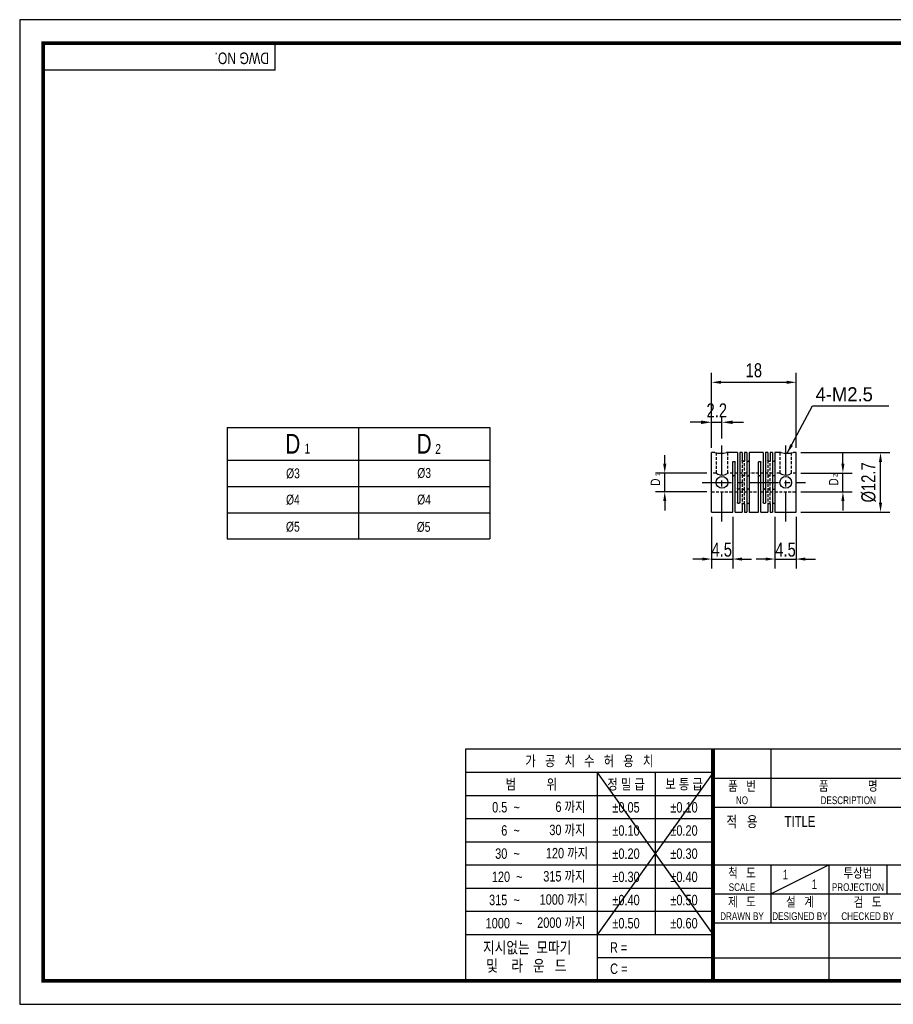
# Model space of a CAD drawing. Header units: millimetres. Extents: x 0 to 297, y 0 to 210.
# Tile 1 of 2: x 0 to 186, y 0 to 210. Entities that reach past the tile are written whole.
import ezdxf
from ezdxf.enums import TextEntityAlignment as Align

# ---------------------------------------------------------------- set-up
doc = ezdxf.new("R2010")
doc.units = ezdxf.units.MM
doc.header["$LTSCALE"] = 5
for name, pattern in [('CENTER', [2, 1.25, -0.25, 0.25, -0.25]), ('CENTER2', [1.125, 0.75, -0.125, 0.125, -0.125]), ('DASHED', [0.75, 0.5, -0.25]), ('HIDDEN', [0.375, 0.25, -0.125]), ('HIDDEN2', [0.1875, 0.125, -0.0625]), ('PHANTOM2', [1.25, 0.625, -0.125, 0.125, -0.125, 0.125, -0.125])]:
    doc.linetypes.add(name, pattern=pattern)
doc.layers.get('0').update_dxf_attribs({"linetype": 'CONTINUOUS'})
doc.layers.get('Defpoints').update_dxf_attribs({"linetype": 'CONTINUOUS'})
for name, color, linetype in [('BM', 2, 'CONTINUOUS'), ('C', 1, 'CENTER2'), ('CT', 1, 'CENTER'), ('D', 7, 'CONTINUOUS'), ('DIM', 7, 'CONTINUOUS'), ('H', 3, 'HIDDEN'), ('HD', 4, 'DASHED'), ('P', 4, 'PHANTOM2')]:
    doc.layers.add(name, color=color, linetype=linetype)
doc.styles.get("Standard").update_dxf_attribs({"font": 'Gulim.ttf', "width": 0.8, "height": 3})
doc.dimstyles.new('LIM', dxfattribs={"dimtxt": 2, "dimasz": 2, "dimexe": 2, "dimexo": 1, "dimgap": 1, "dimtad": 1, "dimdec": 3, "dimzin": 9, "dimdsep": 46, "dimtxsty": 'Standard', "dimcen": 3, "dimclrd": 1, "dimclre": 1, "dimadec": 0, "dimazin": 0, "dimtfac": 1, "dimtdec": 3, "dimtmove": 0, "dimatfit": 3, "dimfxl": 0, "dimtolj": 1, "dimtzin": 0, "dimarcsym": 0})
doc.dimstyles.get("Standard").update_dxf_attribs({"dimtxt": 0.18, "dimasz": 0.18, "dimexe": 0.18, "dimexo": 0.0625, "dimgap": 0.09, "dimtad": 0, "dimtih": 1, "dimtoh": 1, "dimdec": 4, "dimzin": 0, "dimdsep": 46, "dimtxsty": 'Standard', "dimcen": 0.09, "dimadec": 0, "dimazin": 0, "dimtfac": 1, "dimtdec": 4, "dimtofl": 0, "dimtmove": 0, "dimatfit": 3, "dimfxl": 0, "dimtolj": 1, "dimtzin": 0, "dimarcsym": 0})

# ---------------------------------------------------------------- blocks, each defined once
blk = doc.blocks.new('*D7')
at = {"layer": 'Defpoints', "color": 0}
for p in [(165.52, 132.66), (147.52, 117.66), (165.52, 117.66)]:
    blk.add_point(p, dxfattribs=at)
at = {"layer": 'DIM', "color": 1, "lineweight": -2}
for p, q in [((147.52, 118.66), (147.52, 134.66)), ((165.52, 118.66), (165.52, 134.66)), ((149.52, 132.66), (163.52, 132.66))]:
    blk.add_line(p, q, dxfattribs=at)
at = {"layer": 'DIM', "color": 1}
for points in [[(149.52, 133), (149.52, 132.33), (147.52, 132.66)], [(163.52, 133), (163.52, 132.33), (165.52, 132.66)]]:
    blk.add_solid(points, dxfattribs=at)
at = {"layer": 'DIM', "color": 0, "insert": (156.52, 135.21), "char_height": 3, "attachment_point": 5}
blk.add_mtext('\\A1;18', dxfattribs=at)
blk = doc.blocks.new('*D8')
at = {"layer": 'Defpoints', "color": 0}
for p in [(165.52, 117.66), (183.52, 117.66), (165.52, 104.96)]:
    blk.add_point(p, dxfattribs=at)
at = {"layer": 'DIM', "color": 1, "lineweight": -2}
for p, q in [((166.52, 117.66), (185.52, 117.66)), ((183.52, 106.96), (183.52, 115.66)), ((166.52, 104.96), (185.52, 104.96))]:
    blk.add_line(p, q, dxfattribs=at)
at = {"layer": 'DIM', "color": 1}
for points in [[(183.19, 115.66), (183.85, 115.66), (183.52, 117.66)], [(183.19, 106.96), (183.85, 106.96), (183.52, 104.96)]]:
    blk.add_solid(points, dxfattribs=at)
at = {"layer": 'DIM', "color": 0, "insert": (180.98, 111.31), "char_height": 3, "attachment_point": 5, "rotation": 90}
blk.add_mtext('\\A1;%%c12.7', dxfattribs=at)
blk = doc.blocks.new('*D10')
at = {"layer": 'D', "color": 1, "lineweight": -2}
for p, q in [((145.22, 124.14), (142.92, 124.14)), ((147.52, 118.66), (147.52, 125.14)), ((147.52, 124.14), (149.72, 124.14)), ((149.72, 120.66), (149.72, 125.14)), ((152.02, 124.14), (154.32, 124.14))]:
    blk.add_line(p, q, dxfattribs=at)
at = {"layer": 'D', "color": 1}
for points in [[(145.22, 124.52), (145.22, 123.75), (147.52, 124.14)], [(152.02, 124.52), (152.02, 123.75), (149.72, 124.14)]]:
    blk.add_solid(points, dxfattribs=at)
at = {"layer": 'Defpoints', "color": 0}
for p in [(149.72, 124.14), (147.52, 117.66), (149.72, 119.66)]:
    blk.add_point(p, dxfattribs=at)
at = {"layer": 'D', "insert": (148.62, 126.67), "char_height": 3, "attachment_point": 5}
blk.add_mtext('\\A1;2.2', dxfattribs=at)

msp = doc.modelspace()

# ---------------------------------------------------------------- linework, layer by layer
for p, q in [((54.43705, 199.23234), (54.43705, 205)), ((54.43705, 199.23234), (5, 199.23234)), ((44.22575, 123.04866), (100.22575, 123.04866)), ((44.22575, 123.04866), (44.22575, 99.24866)), ((100.22575, 123.04866), (100.22575, 99.24866)), ((44.22575, 99.24866), (100.22575, 99.24866)), ((95.07575, 54.43705), (95.07575, 5)), ((147.8086, 54.43705), (95.07575, 54.43705)), ((292, 54.43705), (147.8086, 54.43705)), ((147.8086, 54.43705), (147.8086, 5)), ((160.16787, 54.43705), (160.16787, 42.07779)), ((147.8086, 49.42948), (95.07575, 49.42948)), ((147.8086, 49.42948), (123.09008, 14.82355)), ((123.09008, 49.42948), (147.8086, 14.82355)), ((123.09008, 49.42948), (123.09008, 5)), ((135.44934, 49.42948), (135.44934, 14.82355)), ((147.8086, 48.25742), (292, 48.25742)), ((147.8086, 44.48577), (95.07575, 44.48577)), ((147.8086, 42.07779), (292, 42.07779)), ((147.8086, 39.54207), (95.07575, 39.54207)), ((147.8086, 34.59837), (95.07575, 34.59837)), ((147.8086, 29.65466), (95.07575, 29.65466)), ((147.8086, 29.71852), (292, 29.71852)), ((160.16787, 23.53889), (172.52713, 29.71852)), ((160.16787, 29.71852), (160.16787, 17.35926)), ((172.52713, 29.71852), (172.52713, 5)), ((184.88639, 29.71852), (184.88639, 23.53889)), ((147.8086, 24.71096), (95.07575, 24.71096)), ((147.8086, 23.53889), (221.96418, 23.53889)), ((147.8086, 19.76725), (95.07575, 19.76725)), ((147.8086, 17.35926), (292, 17.35926)), ((147.8086, 14.82355), (95.07575, 14.82355)), ((147.8086, 9.87984), (123.09008, 9.87984)), ((147.8086, 9.87984), (221.96418, 9.87984))]:
    msp.add_line(p, q)
at = {"color": 4}
for p, q in [((72.22575, 123.04866), (72.22575, 99.24866)), ((44.22575, 116.04866), (100.22575, 116.04866))]:
    msp.add_line(p, q, dxfattribs=at)
at = {"color": 1}
for p, q in [((44.22575, 110.44866), (100.22575, 110.44866)), ((44.22575, 104.84866), (100.22575, 104.84866))]:
    msp.add_line(p, q, dxfattribs=at)
msp.add_lwpolyline([(297, 210), (0, 210), (0, 0), (297, 0)], close=True)
msp.add_lwpolyline([(292, 205, 0.8, 0.8, 0), (5, 205, 0.8, 0.8, 0), (5, 5, 0.8, 0.8, 0), (292, 5, 0.8, 0.8, 0)], format="xyseb", close=True)
at = {"const_width": 0.82395}
msp.add_lwpolyline([(147.8086, 5), (147.8086, 54.43705)], dxfattribs=at)
at = {"layer": 'BM', "linetype": 'Continuous'}
for p, q in [((147.52133, 104.96389), (147.52133, 117.66389)), ((148.17476, 117.66389), (147.52133, 117.66389)), ((153.02133, 117.66389), (150.67133, 117.66389)), ((153.02133, 117.66389), (153.02133, 107.00401)), ((153.52133, 117.66389), (153.52133, 107.00401)), ((154.02133, 117.66389), (153.52133, 117.66389)), ((154.02133, 117.66389), (154.02133, 115.97731)), ((155.02133, 117.66389), (154.52133, 117.66389)), ((154.52133, 117.66389), (154.52133, 115.97731)), ((155.02133, 117.66389), (155.02133, 104.96389)), ((155.52133, 117.66389), (155.52133, 104.96389)), ((158.52133, 117.66389), (155.52133, 117.66389)), ((158.52133, 117.66389), (158.52133, 107.00401)), ((159.02133, 117.66389), (159.02133, 107.00401)), ((159.52133, 117.66389), (159.02133, 117.66389)), ((159.52133, 117.66389), (159.52133, 115.97731)), ((160.52133, 117.66389), (160.02133, 117.66389)), ((160.02133, 117.66389), (160.02133, 115.97731)), ((160.52133, 117.66389), (160.52133, 104.96389)), ((161.02133, 117.66389), (161.02133, 104.96389)), ((162.37476, 117.66389), (161.02133, 117.66389)), ((165.52133, 117.66389), (164.87133, 117.66389)), ((165.52133, 104.96389), (165.52133, 117.66389)), ((152.02133, 104.96389), (152.02133, 115.62376)), ((152.52133, 104.96389), (152.52133, 115.62376)), ((157.52133, 104.96389), (157.52133, 115.62376)), ((158.02133, 104.96389), (158.02133, 115.62376)), ((154.02133, 106.65046), (154.02133, 104.96389)), ((154.52133, 106.65046), (154.52133, 104.96389)), ((159.52133, 106.65046), (159.52133, 104.96389)), ((160.02133, 106.65046), (160.02133, 104.96389)), ((147.52133, 104.96389), (152.02133, 104.96389)), ((152.52133, 104.96389), (154.02133, 104.96389)), ((154.52133, 104.96389), (155.02133, 104.96389)), ((155.52133, 104.96389), (157.52133, 104.96389)), ((158.02133, 104.96389), (159.52133, 104.96389)), ((160.02133, 104.96389), (160.52133, 104.96389)), ((161.02133, 104.96389), (165.52133, 104.96389))]:
    msp.add_line(p, q, dxfattribs=at)
for centre in [(149.72133, 111.31389), (163.32133, 111.31389)]:
    msp.add_circle(centre, 1.25, dxfattribs=at)
for centre in [(149.42128, 123.89249), (163.62128, 123.89249)]:
    msp.add_arc(centre, 6.35281, 258.6537234, 281.3481956, dxfattribs=at)
for points, knots in [([(152.02133, 115.62376), (152.02133, 115.6443), (152.02615, 115.665), (152.0354, 115.68416), (152.04466, 115.70332), (152.0586, 115.72146), (152.07607, 115.73714), (152.09353, 115.75281), (152.11501, 115.76646), (152.13872, 115.77701), (152.16243, 115.78757), (152.18903, 115.79532), (152.21632, 115.79968), (152.23432, 115.80255), (152.25288, 115.80401), (152.27133, 115.80401), (152.29931, 115.80401), (152.32768, 115.8006), (152.35408, 115.79404), (152.38048, 115.78747), (152.40565, 115.77758), (152.4275, 115.76511), (152.44935, 115.75265), (152.46848, 115.73726), (152.48331, 115.72018), (152.49814, 115.7031), (152.50907, 115.68385), (152.51522, 115.66397), (152.51927, 115.65086), (152.52133, 115.6373), (152.52133, 115.62376)], [0, 0, 0, 0, 0.107446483, 0.107446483, 0.107446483, 0.214896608, 0.214896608, 0.214896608, 0.32230159, 0.32230159, 0.32230159, 0.429726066, 0.429726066, 0.429726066, 0.499999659, 0.499999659, 0.499999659, 0.607451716, 0.607451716, 0.607451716, 0.714904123, 0.714904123, 0.714904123, 0.822349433, 0.822349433, 0.822349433, 0.929764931, 0.929764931, 0.929764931, 1, 1, 1, 1]), ([(154.52133, 115.97731), (154.52133, 115.95832), (154.51651, 115.93892), (154.50725, 115.92075), (154.498, 115.90258), (154.48406, 115.88513), (154.46659, 115.86991), (154.44912, 115.85469), (154.42765, 115.84128), (154.40394, 115.83085), (154.38022, 115.82042), (154.35362, 115.81269), (154.32633, 115.80834), (154.30834, 115.80548), (154.28978, 115.80401), (154.27133, 115.80401), (154.24335, 115.80401), (154.21498, 115.80743), (154.18858, 115.81397), (154.16217, 115.8205), (154.13701, 115.83033), (154.11516, 115.84258), (154.09331, 115.85483), (154.07418, 115.86985), (154.05935, 115.88631), (154.04452, 115.90277), (154.03359, 115.92113), (154.02744, 115.93982), (154.02339, 115.95214), (154.02133, 115.96479), (154.02133, 115.97731)], [0, 0, 0, 0, 0.107446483, 0.107446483, 0.107446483, 0.214896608, 0.214896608, 0.214896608, 0.32230159, 0.32230159, 0.32230159, 0.429726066, 0.429726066, 0.429726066, 0.499999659, 0.499999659, 0.499999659, 0.607451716, 0.607451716, 0.607451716, 0.714904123, 0.714904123, 0.714904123, 0.822349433, 0.822349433, 0.822349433, 0.929764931, 0.929764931, 0.929764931, 1, 1, 1, 1]), ([(155.02133, 115.97731), (155.02133, 115.95832), (155.02615, 115.93892), (155.0354, 115.92075), (155.04466, 115.90258), (155.0586, 115.88513), (155.07607, 115.86991), (155.09353, 115.85469), (155.11501, 115.84128), (155.13872, 115.83085), (155.16243, 115.82042), (155.18903, 115.81269), (155.21632, 115.80834), (155.23432, 115.80548), (155.25288, 115.80401), (155.27133, 115.80401), (155.29931, 115.80401), (155.32768, 115.80743), (155.35408, 115.81397), (155.38048, 115.8205), (155.40565, 115.83033), (155.4275, 115.84258), (155.44935, 115.85483), (155.46848, 115.86985), (155.48331, 115.88631), (155.49814, 115.90277), (155.50907, 115.92113), (155.51522, 115.93982), (155.51927, 115.95214), (155.52133, 115.96479), (155.52133, 115.97731)], [0, 0, 0, 0, 0.107446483, 0.107446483, 0.107446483, 0.214896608, 0.214896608, 0.214896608, 0.32230159, 0.32230159, 0.32230159, 0.429726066, 0.429726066, 0.429726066, 0.499999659, 0.499999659, 0.499999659, 0.607451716, 0.607451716, 0.607451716, 0.714904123, 0.714904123, 0.714904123, 0.822349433, 0.822349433, 0.822349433, 0.929764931, 0.929764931, 0.929764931, 1, 1, 1, 1]), ([(157.52133, 115.62376), (157.52133, 115.6443), (157.52615, 115.665), (157.5354, 115.68416), (157.54466, 115.70332), (157.5586, 115.72146), (157.57607, 115.73714), (157.59353, 115.75281), (157.61501, 115.76646), (157.63872, 115.77701), (157.66243, 115.78757), (157.68903, 115.79532), (157.71632, 115.79968), (157.73432, 115.80255), (157.75288, 115.80401), (157.77133, 115.80401), (157.79931, 115.80401), (157.82768, 115.8006), (157.85408, 115.79404), (157.88048, 115.78747), (157.90565, 115.77758), (157.9275, 115.76511), (157.94935, 115.75265), (157.96848, 115.73726), (157.98331, 115.72018), (157.99814, 115.7031), (158.00907, 115.68385), (158.01522, 115.66397), (158.01927, 115.65086), (158.02133, 115.6373), (158.02133, 115.62376)], [0, 0, 0, 0, 0.107446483, 0.107446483, 0.107446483, 0.214896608, 0.214896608, 0.214896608, 0.32230159, 0.32230159, 0.32230159, 0.429726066, 0.429726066, 0.429726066, 0.499999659, 0.499999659, 0.499999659, 0.607451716, 0.607451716, 0.607451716, 0.714904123, 0.714904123, 0.714904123, 0.822349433, 0.822349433, 0.822349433, 0.929764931, 0.929764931, 0.929764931, 1, 1, 1, 1]), ([(160.02133, 115.97731), (160.02133, 115.95832), (160.01651, 115.93892), (160.00725, 115.92075), (159.998, 115.90258), (159.98406, 115.88513), (159.96659, 115.86991), (159.94912, 115.85469), (159.92765, 115.84128), (159.90394, 115.83085), (159.88022, 115.82042), (159.85362, 115.81269), (159.82633, 115.80834), (159.80834, 115.80548), (159.78978, 115.80401), (159.77133, 115.80401), (159.74335, 115.80401), (159.71498, 115.80743), (159.68858, 115.81397), (159.66217, 115.8205), (159.63701, 115.83033), (159.61516, 115.84258), (159.59331, 115.85483), (159.57418, 115.86985), (159.55935, 115.88631), (159.54452, 115.90277), (159.53359, 115.92113), (159.52744, 115.93982), (159.52339, 115.95214), (159.52133, 115.96479), (159.52133, 115.97731)], [0, 0, 0, 0, 0.107446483, 0.107446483, 0.107446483, 0.214896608, 0.214896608, 0.214896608, 0.32230159, 0.32230159, 0.32230159, 0.429726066, 0.429726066, 0.429726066, 0.499999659, 0.499999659, 0.499999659, 0.607451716, 0.607451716, 0.607451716, 0.714904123, 0.714904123, 0.714904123, 0.822349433, 0.822349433, 0.822349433, 0.929764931, 0.929764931, 0.929764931, 1, 1, 1, 1]), ([(160.52133, 115.97731), (160.52133, 115.95832), (160.52615, 115.93892), (160.5354, 115.92075), (160.54466, 115.90258), (160.5586, 115.88513), (160.57607, 115.86991), (160.59353, 115.85469), (160.61501, 115.84128), (160.63872, 115.83085), (160.66243, 115.82042), (160.68903, 115.81269), (160.71632, 115.80834), (160.73432, 115.80548), (160.75288, 115.80401), (160.77133, 115.80401), (160.79931, 115.80401), (160.82768, 115.80743), (160.85408, 115.81397), (160.88048, 115.8205), (160.90565, 115.83033), (160.9275, 115.84258), (160.94935, 115.85483), (160.96848, 115.86985), (160.98331, 115.88631), (160.99814, 115.90277), (161.00907, 115.92113), (161.01522, 115.93982), (161.01927, 115.95214), (161.02133, 115.96479), (161.02133, 115.97731)], [0, 0, 0, 0, 0.107446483, 0.107446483, 0.107446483, 0.214896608, 0.214896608, 0.214896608, 0.32230159, 0.32230159, 0.32230159, 0.429726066, 0.429726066, 0.429726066, 0.499999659, 0.499999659, 0.499999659, 0.607451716, 0.607451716, 0.607451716, 0.714904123, 0.714904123, 0.714904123, 0.822349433, 0.822349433, 0.822349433, 0.929764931, 0.929764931, 0.929764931, 1, 1, 1, 1]), ([(152.52133, 112.54023), (152.52133, 112.55532), (152.51914, 112.57033), (152.51484, 112.5847), (152.5085, 112.60588), (152.49733, 112.62613), (152.48223, 112.64387), (152.46728, 112.66144), (152.44808, 112.67705), (152.42619, 112.68959), (152.40431, 112.70212), (152.37915, 112.71195), (152.3528, 112.71842), (152.32676, 112.7248), (152.29886, 112.7281), (152.27133, 112.7281), (152.24335, 112.7281), (152.21499, 112.72469), (152.18859, 112.7181), (152.16219, 112.71151), (152.13702, 112.70154), (152.11518, 112.68884), (152.09334, 112.67616), (152.07423, 112.66039), (152.05941, 112.64267), (152.04464, 112.625), (152.03374, 112.60489), (152.02757, 112.58388), (152.02343, 112.56976), (152.02133, 112.55503), (152.02133, 112.54023)], [0, 0, 0, 0, 0.073127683, 0.073127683, 0.073127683, 0.181027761, 0.181027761, 0.181027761, 0.287872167, 0.287872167, 0.287872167, 0.394722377, 0.394722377, 0.394722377, 0.500205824, 0.500205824, 0.500205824, 0.607446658, 0.607446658, 0.607446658, 0.714691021, 0.714691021, 0.714691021, 0.821864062, 0.821864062, 0.821864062, 0.928738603, 0.928738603, 0.928738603, 1, 1, 1, 1]), ([(155.02133, 112.89378), (155.02133, 112.87677), (155.02601, 112.85904), (155.03504, 112.84211), (155.04417, 112.82502), (155.058, 112.80828), (155.0754, 112.79349), (155.09269, 112.7788), (155.11397, 112.76563), (155.1375, 112.75529), (155.16107, 112.74494), (155.18754, 112.73714), (155.21472, 112.73268), (155.23322, 112.72965), (155.25233, 112.7281), (155.27133, 112.7281), (155.29931, 112.7281), (155.32767, 112.73152), (155.35407, 112.73803), (155.38047, 112.74453), (155.40564, 112.75428), (155.42748, 112.76629), (155.44931, 112.7783), (155.46843, 112.7929), (155.48324, 112.80865), (155.49802, 112.82436), (155.50892, 112.84165), (155.51508, 112.85891), (155.51923, 112.87052), (155.52133, 112.88229), (155.52133, 112.89378)], [0, 0, 0, 0, 0.106406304, 0.106406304, 0.106406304, 0.213852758, 0.213852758, 0.213852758, 0.320610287, 0.320610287, 0.320610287, 0.427555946, 0.427555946, 0.427555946, 0.499793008, 0.499793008, 0.499793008, 0.607026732, 0.607026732, 0.607026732, 0.714263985, 0.714263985, 0.714263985, 0.821429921, 0.821429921, 0.821429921, 0.928297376, 0.928297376, 0.928297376, 1, 1, 1, 1]), ([(158.02133, 112.54023), (158.02133, 112.56215), (158.01665, 112.584), (158.00762, 112.60405), (157.99849, 112.6243), (157.98466, 112.64327), (157.96726, 112.65953), (157.94997, 112.67569), (157.92868, 112.68962), (157.90516, 112.70037), (157.88159, 112.71114), (157.85512, 112.71902), (157.82794, 112.7235), (157.80944, 112.72655), (157.79032, 112.7281), (157.77133, 112.7281), (157.74335, 112.7281), (157.71499, 112.72469), (157.68859, 112.7181), (157.66219, 112.71151), (157.63702, 112.70154), (157.61518, 112.68884), (157.59334, 112.67616), (157.57423, 112.66039), (157.55941, 112.64267), (157.54464, 112.625), (157.53374, 112.60489), (157.52757, 112.58388), (157.52343, 112.56976), (157.52133, 112.55503), (157.52133, 112.54023)], [0, 0, 0, 0, 0.106406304, 0.106406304, 0.106406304, 0.213852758, 0.213852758, 0.213852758, 0.320610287, 0.320610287, 0.320610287, 0.427555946, 0.427555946, 0.427555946, 0.499793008, 0.499793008, 0.499793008, 0.607026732, 0.607026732, 0.607026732, 0.714263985, 0.714263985, 0.714263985, 0.821429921, 0.821429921, 0.821429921, 0.928297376, 0.928297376, 0.928297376, 1, 1, 1, 1]), ([(161.02133, 112.89378), (161.02133, 112.87664), (161.01658, 112.85876), (161.0074, 112.84172), (160.99823, 112.82467), (160.98437, 112.80798), (160.96697, 112.79325), (160.94964, 112.77857), (160.92832, 112.76543), (160.90476, 112.75512), (160.88117, 112.74479), (160.85468, 112.73703), (160.82749, 112.73261), (160.80913, 112.72963), (160.79017, 112.7281), (160.77133, 112.7281), (160.74335, 112.7281), (160.71499, 112.73152), (160.68859, 112.73803), (160.66219, 112.74453), (160.63702, 112.75428), (160.61518, 112.76629), (160.59334, 112.7783), (160.57423, 112.7929), (160.55941, 112.80865), (160.54464, 112.82436), (160.53374, 112.84165), (160.52757, 112.85891), (160.52343, 112.87052), (160.52133, 112.88229), (160.52133, 112.89378)], [0, 0, 0, 0, 0.107182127, 0.107182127, 0.107182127, 0.21440077, 0.21440077, 0.21440077, 0.321167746, 0.321167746, 0.321167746, 0.42812564, 0.42812564, 0.42812564, 0.499773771, 0.499773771, 0.499773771, 0.607011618, 0.607011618, 0.607011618, 0.714252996, 0.714252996, 0.714252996, 0.821423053, 0.821423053, 0.821423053, 0.928294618, 0.928294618, 0.928294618, 1, 1, 1, 1]), ([(153.52133, 110.08754), (153.52133, 110.06562), (153.51665, 110.04377), (153.50762, 110.02372), (153.49849, 110.00347), (153.48466, 109.9845), (153.46726, 109.96824), (153.44997, 109.95208), (153.42868, 109.93815), (153.40516, 109.9274), (153.38159, 109.91663), (153.35512, 109.90875), (153.32794, 109.90427), (153.30944, 109.90122), (153.29032, 109.89967), (153.27133, 109.89967), (153.24335, 109.89967), (153.21499, 109.90308), (153.18859, 109.90967), (153.16219, 109.91626), (153.13702, 109.92623), (153.11518, 109.93893), (153.09334, 109.95161), (153.07423, 109.96738), (153.05941, 109.9851), (153.04464, 110.00277), (153.03374, 110.02288), (153.02757, 110.04389), (153.02343, 110.05801), (153.02133, 110.07274), (153.02133, 110.08754)], [0, 0, 0, 0, 0.106406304, 0.106406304, 0.106406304, 0.213852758, 0.213852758, 0.213852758, 0.320610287, 0.320610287, 0.320610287, 0.427555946, 0.427555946, 0.427555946, 0.499793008, 0.499793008, 0.499793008, 0.607026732, 0.607026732, 0.607026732, 0.714263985, 0.714263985, 0.714263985, 0.821429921, 0.821429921, 0.821429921, 0.928297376, 0.928297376, 0.928297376, 1, 1, 1, 1]), ([(155.52133, 109.73399), (155.52133, 109.751), (155.51665, 109.76873), (155.50762, 109.78566), (155.49849, 109.80275), (155.48466, 109.81949), (155.46726, 109.83428), (155.44997, 109.84897), (155.42868, 109.86214), (155.40516, 109.87248), (155.38159, 109.88283), (155.35512, 109.89063), (155.32794, 109.89509), (155.30944, 109.89812), (155.29032, 109.89967), (155.27133, 109.89967), (155.24335, 109.89967), (155.21499, 109.89625), (155.18859, 109.88974), (155.16219, 109.88324), (155.13702, 109.87349), (155.11518, 109.86148), (155.09334, 109.84947), (155.07423, 109.83487), (155.05941, 109.81912), (155.04464, 109.80341), (155.03374, 109.78612), (155.02757, 109.76886), (155.02343, 109.75725), (155.02133, 109.74548), (155.02133, 109.73399)], [0, 0, 0, 0, 0.106406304, 0.106406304, 0.106406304, 0.213852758, 0.213852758, 0.213852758, 0.320610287, 0.320610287, 0.320610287, 0.427555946, 0.427555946, 0.427555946, 0.499793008, 0.499793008, 0.499793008, 0.607026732, 0.607026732, 0.607026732, 0.714263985, 0.714263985, 0.714263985, 0.821429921, 0.821429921, 0.821429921, 0.928297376, 0.928297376, 0.928297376, 1, 1, 1, 1]), ([(158.52133, 110.08754), (158.52133, 110.06562), (158.52601, 110.04377), (158.53504, 110.02372), (158.54417, 110.00347), (158.558, 109.9845), (158.5754, 109.96824), (158.59269, 109.95208), (158.61397, 109.93815), (158.6375, 109.9274), (158.66107, 109.91663), (158.68754, 109.90875), (158.71472, 109.90427), (158.73322, 109.90122), (158.75233, 109.89967), (158.77133, 109.89967), (158.79931, 109.89967), (158.82767, 109.90308), (158.85407, 109.90967), (158.88047, 109.91626), (158.90564, 109.92623), (158.92748, 109.93893), (158.94931, 109.95161), (158.96843, 109.96738), (158.98324, 109.9851), (158.99802, 110.00277), (159.00892, 110.02288), (159.01508, 110.04389), (159.01923, 110.05801), (159.02133, 110.07274), (159.02133, 110.08754)], [0, 0, 0, 0, 0.106406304, 0.106406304, 0.106406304, 0.213852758, 0.213852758, 0.213852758, 0.320610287, 0.320610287, 0.320610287, 0.427555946, 0.427555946, 0.427555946, 0.499793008, 0.499793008, 0.499793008, 0.607026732, 0.607026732, 0.607026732, 0.714263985, 0.714263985, 0.714263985, 0.821429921, 0.821429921, 0.821429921, 0.928297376, 0.928297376, 0.928297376, 1, 1, 1, 1]), ([(160.52133, 109.73399), (160.52133, 109.751), (160.52601, 109.76873), (160.53504, 109.78566), (160.54417, 109.80275), (160.558, 109.81949), (160.5754, 109.83428), (160.59269, 109.84897), (160.61397, 109.86214), (160.6375, 109.87248), (160.66107, 109.88283), (160.68754, 109.89063), (160.71472, 109.89509), (160.73322, 109.89812), (160.75233, 109.89967), (160.77133, 109.89967), (160.79931, 109.89967), (160.82767, 109.89625), (160.85407, 109.88974), (160.88047, 109.88324), (160.90564, 109.87349), (160.92748, 109.86148), (160.94931, 109.84947), (160.96843, 109.83487), (160.98324, 109.81912), (160.99802, 109.80341), (161.00892, 109.78612), (161.01508, 109.76886), (161.01923, 109.75725), (161.02133, 109.74548), (161.02133, 109.73399)], [0, 0, 0, 0, 0.106448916, 0.106448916, 0.106448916, 0.213938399, 0.213938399, 0.213938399, 0.32073868, 0.32073868, 0.32073868, 0.427727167, 0.427727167, 0.427727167, 0.499993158, 0.499993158, 0.499993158, 0.607279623, 0.607279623, 0.607279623, 0.714569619, 0.714569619, 0.714569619, 0.821788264, 0.821788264, 0.821788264, 0.928708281, 0.928708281, 0.928708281, 1, 1, 1, 1]), ([(153.52133, 107.00401), (153.52133, 106.98347), (153.51651, 106.96277), (153.50725, 106.94361), (153.498, 106.92445), (153.48406, 106.90631), (153.46659, 106.89063), (153.44912, 106.87496), (153.42765, 106.86131), (153.40394, 106.85076), (153.38022, 106.8402), (153.35362, 106.83245), (153.32633, 106.82809), (153.30834, 106.82522), (153.28978, 106.82376), (153.27133, 106.82376), (153.24335, 106.82376), (153.21498, 106.82717), (153.18858, 106.83373), (153.16217, 106.8403), (153.13701, 106.85019), (153.11516, 106.86266), (153.09331, 106.87513), (153.07418, 106.89051), (153.05935, 106.90759), (153.04452, 106.92467), (153.03359, 106.94392), (153.02744, 106.9638), (153.02339, 106.97691), (153.02133, 106.99047), (153.02133, 107.00401)], [0, 0, 0, 0, 0.107446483, 0.107446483, 0.107446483, 0.214896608, 0.214896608, 0.214896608, 0.32230159, 0.32230159, 0.32230159, 0.429726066, 0.429726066, 0.429726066, 0.499999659, 0.499999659, 0.499999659, 0.607451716, 0.607451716, 0.607451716, 0.714904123, 0.714904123, 0.714904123, 0.822349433, 0.822349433, 0.822349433, 0.929764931, 0.929764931, 0.929764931, 1, 1, 1, 1]), ([(154.02133, 106.65046), (154.02133, 106.66945), (154.02615, 106.68885), (154.0354, 106.70702), (154.04466, 106.72519), (154.0586, 106.74264), (154.07607, 106.75787), (154.09353, 106.77308), (154.11501, 106.78649), (154.13872, 106.79692), (154.16243, 106.80735), (154.18903, 106.81508), (154.21632, 106.81943), (154.23432, 106.82229), (154.25288, 106.82376), (154.27133, 106.82376), (154.29931, 106.82376), (154.32768, 106.82034), (154.35408, 106.8138), (154.38048, 106.80727), (154.40565, 106.79744), (154.4275, 106.78519), (154.44935, 106.77294), (154.46848, 106.75792), (154.48331, 106.74146), (154.49814, 106.725), (154.50907, 106.70664), (154.51522, 106.68795), (154.51927, 106.67563), (154.52133, 106.66298), (154.52133, 106.65046)], [0, 0, 0, 0, 0.107446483, 0.107446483, 0.107446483, 0.214896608, 0.214896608, 0.214896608, 0.32230159, 0.32230159, 0.32230159, 0.429726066, 0.429726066, 0.429726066, 0.499999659, 0.499999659, 0.499999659, 0.607451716, 0.607451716, 0.607451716, 0.714904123, 0.714904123, 0.714904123, 0.822349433, 0.822349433, 0.822349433, 0.929764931, 0.929764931, 0.929764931, 1, 1, 1, 1]), ([(155.52133, 106.65046), (155.52133, 106.66945), (155.51651, 106.68885), (155.50725, 106.70702), (155.498, 106.72519), (155.48406, 106.74264), (155.46659, 106.75787), (155.44912, 106.77308), (155.42765, 106.78649), (155.40394, 106.79692), (155.38022, 106.80735), (155.35362, 106.81508), (155.32633, 106.81943), (155.30834, 106.82229), (155.28978, 106.82376), (155.27133, 106.82376), (155.24335, 106.82376), (155.21498, 106.82034), (155.18858, 106.8138), (155.16217, 106.80727), (155.13701, 106.79744), (155.11516, 106.78519), (155.09331, 106.77294), (155.07418, 106.75792), (155.05935, 106.74146), (155.04452, 106.725), (155.03359, 106.70664), (155.02744, 106.68795), (155.02339, 106.67563), (155.02133, 106.66298), (155.02133, 106.65046)], [0, 0, 0, 0, 0.107446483, 0.107446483, 0.107446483, 0.214896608, 0.214896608, 0.214896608, 0.32230159, 0.32230159, 0.32230159, 0.429726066, 0.429726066, 0.429726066, 0.499999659, 0.499999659, 0.499999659, 0.607451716, 0.607451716, 0.607451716, 0.714904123, 0.714904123, 0.714904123, 0.822349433, 0.822349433, 0.822349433, 0.929764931, 0.929764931, 0.929764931, 1, 1, 1, 1]), ([(159.02133, 107.00401), (159.02133, 106.98347), (159.01651, 106.96277), (159.00725, 106.94361), (158.998, 106.92445), (158.98406, 106.90631), (158.96659, 106.89063), (158.94912, 106.87496), (158.92765, 106.86131), (158.90394, 106.85076), (158.88022, 106.8402), (158.85362, 106.83245), (158.82633, 106.82809), (158.80834, 106.82522), (158.78978, 106.82376), (158.77133, 106.82376), (158.74335, 106.82376), (158.71498, 106.82717), (158.68858, 106.83373), (158.66217, 106.8403), (158.63701, 106.85019), (158.61516, 106.86266), (158.59331, 106.87513), (158.57418, 106.89051), (158.55935, 106.90759), (158.54452, 106.92467), (158.53359, 106.94392), (158.52744, 106.9638), (158.52339, 106.97691), (158.52133, 106.99047), (158.52133, 107.00401)], [0, 0, 0, 0, 0.107446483, 0.107446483, 0.107446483, 0.214896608, 0.214896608, 0.214896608, 0.32230159, 0.32230159, 0.32230159, 0.429726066, 0.429726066, 0.429726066, 0.499999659, 0.499999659, 0.499999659, 0.607451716, 0.607451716, 0.607451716, 0.714904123, 0.714904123, 0.714904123, 0.822349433, 0.822349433, 0.822349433, 0.929764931, 0.929764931, 0.929764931, 1, 1, 1, 1]), ([(159.52133, 106.65046), (159.52133, 106.66945), (159.52615, 106.68885), (159.5354, 106.70702), (159.54466, 106.72519), (159.5586, 106.74264), (159.57607, 106.75787), (159.59353, 106.77308), (159.61501, 106.78649), (159.63872, 106.79692), (159.66243, 106.80735), (159.68903, 106.81508), (159.71632, 106.81943), (159.73432, 106.82229), (159.75288, 106.82376), (159.77133, 106.82376), (159.79931, 106.82376), (159.82768, 106.82034), (159.85408, 106.8138), (159.88048, 106.80727), (159.90565, 106.79744), (159.9275, 106.78519), (159.94935, 106.77294), (159.96848, 106.75792), (159.98331, 106.74146), (159.99814, 106.725), (160.00907, 106.70664), (160.01522, 106.68795), (160.01927, 106.67563), (160.02133, 106.66298), (160.02133, 106.65046)], [0, 0, 0, 0, 0.107446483, 0.107446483, 0.107446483, 0.214896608, 0.214896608, 0.214896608, 0.32230159, 0.32230159, 0.32230159, 0.429726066, 0.429726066, 0.429726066, 0.499999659, 0.499999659, 0.499999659, 0.607451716, 0.607451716, 0.607451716, 0.714904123, 0.714904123, 0.714904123, 0.822349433, 0.822349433, 0.822349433, 0.929764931, 0.929764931, 0.929764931, 1, 1, 1, 1]), ([(161.02133, 106.65046), (161.02133, 106.66945), (161.01651, 106.68885), (161.00725, 106.70702), (160.998, 106.72519), (160.98406, 106.74264), (160.96659, 106.75787), (160.94912, 106.77308), (160.92765, 106.78649), (160.90394, 106.79692), (160.88022, 106.80735), (160.85362, 106.81508), (160.82633, 106.81943), (160.80834, 106.82229), (160.78978, 106.82376), (160.77133, 106.82376), (160.74335, 106.82376), (160.71498, 106.82034), (160.68858, 106.8138), (160.66217, 106.80727), (160.63701, 106.79744), (160.61516, 106.78519), (160.59331, 106.77294), (160.57418, 106.75792), (160.55935, 106.74146), (160.54452, 106.725), (160.53359, 106.70664), (160.52744, 106.68795), (160.52339, 106.67563), (160.52133, 106.66298), (160.52133, 106.65046)], [0, 0, 0, 0, 0.107446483, 0.107446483, 0.107446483, 0.214896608, 0.214896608, 0.214896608, 0.32230159, 0.32230159, 0.32230159, 0.429726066, 0.429726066, 0.429726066, 0.499999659, 0.499999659, 0.499999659, 0.607451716, 0.607451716, 0.607451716, 0.714904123, 0.714904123, 0.714904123, 0.822349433, 0.822349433, 0.822349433, 0.929764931, 0.929764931, 0.929764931, 1, 1, 1, 1])]:
    msp.add_open_spline(points, degree=3, knots=knots, dxfattribs=at)
at = {"layer": 'C'}
msp.add_line((147.8086, 49.42948), (147.8086, 49.39613), dxfattribs=at)
at = {"layer": 'CT'}
for p, q in [((149.72133, 102.96389), (149.72133, 119.66389)), ((163.32133, 102.96389), (163.32133, 119.66389)), ((145.52133, 111.31389), (167.52133, 111.31389))]:
    msp.add_line(p, q, dxfattribs=at)
at = {"layer": 'DIM', "color": 1}
for p, q in [((147.52133, 118.66389), (147.52133, 129.65923)), ((137.52133, 115.31389), (137.52133, 117.13732)), ((175.50306, 115.31389), (175.50306, 117.44697)), ((146.52133, 113.31389), (135.52133, 113.31389)), ((137.52133, 109.31389), (137.52133, 113.31389)), ((166.52133, 113.31389), (177.50306, 113.31389)), ((175.50306, 109.31389), (175.50306, 113.31389)), ((146.52133, 109.31389), (135.52133, 109.31389)), ((166.52133, 109.31389), (177.50306, 109.31389)), ((137.52133, 107.31389), (137.52133, 105.31389)), ((175.50306, 107.31389), (175.50306, 105.31389)), ((147.52133, 103.96389), (147.52133, 92.96389)), ((152.02133, 103.96389), (152.02133, 92.96389)), ((161.02133, 103.96389), (161.02133, 92.96389)), ((165.52133, 103.96389), (165.52133, 92.96389)), ((145.52133, 94.96389), (143.52133, 94.96389)), ((147.52133, 94.96389), (152.02133, 94.96389)), ((154.02133, 94.96389), (155.99541, 94.96389)), ((159.02133, 94.96389), (157.02133, 94.96389)), ((161.02133, 94.96389), (165.52133, 94.96389)), ((167.52133, 94.96389), (169.67832, 94.96389))]:
    msp.add_line(p, q, dxfattribs=at)
for points in [[(137.188, 115.31389), (137.85466, 115.31389), (137.52133, 113.31389)], [(175.16973, 115.31389), (175.8364, 115.31389), (175.50306, 113.31389)], [(137.188, 107.31389), (137.85466, 107.31389), (137.52133, 109.31389)], [(175.16973, 107.31389), (175.8364, 107.31389), (175.50306, 109.31389)], [(145.52133, 95.29722), (145.52133, 94.63055), (147.52133, 94.96389)], [(154.02133, 95.29722), (154.02133, 94.63055), (152.02133, 94.96389)], [(159.02133, 95.29722), (159.02133, 94.63055), (161.02133, 94.96389)], [(167.52133, 95.29722), (167.52133, 94.63055), (165.52133, 94.96389)]]:
    msp.add_solid(points, dxfattribs=at)
at = {"layer": 'H'}
msp.add_line((147.8086, 49.31275), (147.8086, 49.27106), dxfattribs=at)
at = {"layer": 'HD', "linetype": 'HIDDEN2'}
for p, q in [((148.47133, 117.66389), (148.47133, 113.31389)), ((150.97133, 113.31182), (150.97133, 117.66389)), ((162.07133, 117.66389), (162.07133, 113.31389)), ((164.57133, 113.31182), (164.57133, 117.66389)), ((154.02133, 115.97731), (154.02133, 112.89378)), ((154.52133, 112.89378), (154.52133, 115.97731)), ((159.52133, 115.97731), (159.52133, 112.89378)), ((160.02133, 112.89378), (160.02133, 115.97731)), ((148.47133, 113.31389), (147.52133, 113.31389)), ((153.02133, 113.31389), (150.97133, 113.31389)), ((154.02133, 113.31389), (153.52133, 113.31389)), ((154.02133, 112.89378), (154.02133, 109.73399)), ((155.02133, 113.31389), (154.52133, 113.31389)), ((154.52133, 109.73399), (154.52133, 112.89378)), ((158.52133, 113.31389), (155.52133, 113.31389)), ((159.52133, 113.31389), (159.02133, 113.31389)), ((159.52133, 112.89378), (159.52133, 109.73399)), ((160.52133, 113.31389), (160.02133, 113.31389)), ((160.02133, 109.73399), (160.02133, 112.89378)), ((162.07133, 113.31389), (161.02133, 113.31389)), ((165.52133, 113.31389), (164.57133, 113.31389)), ((147.52133, 109.31389), (152.02133, 109.31389)), ((152.52133, 109.31389), (154.02133, 109.31389)), ((154.02133, 109.73399), (154.02133, 106.65046)), ((154.52133, 106.65046), (154.52133, 109.73399)), ((154.52133, 109.31389), (155.02133, 109.31389)), ((155.52133, 109.31389), (157.52133, 109.31389)), ((158.02133, 109.31389), (159.52133, 109.31389)), ((159.52133, 109.73399), (159.52133, 106.65046)), ((160.02133, 106.65046), (160.02133, 109.73399)), ((160.02133, 109.31389), (160.52133, 109.31389)), ((161.02133, 109.31389), (165.52133, 109.31389))]:
    msp.add_line(p, q, dxfattribs=at)
for centre in [(149.72133, 114.87347), (163.32133, 114.87347)]:
    msp.add_arc(centre, 1.9987, 231.2880016, 242.9935117, dxfattribs=at)
at = {"layer": 'HD', "linetype": 'Continuous'}
for centre in [(149.72133, 114.87347), (163.32133, 114.87347)]:
    msp.add_arc(centre, 1.9987, 242.9933749, 308.7102437, dxfattribs=at)
at = {"layer": 'HD', "linetype": 'HIDDEN2'}
for points, knots in [([(154.52133, 112.89378), (154.52133, 112.87677), (154.51665, 112.85904), (154.50762, 112.84211), (154.49849, 112.82502), (154.48466, 112.80828), (154.46726, 112.79349), (154.44997, 112.7788), (154.42868, 112.76563), (154.40516, 112.75529), (154.38159, 112.74494), (154.35512, 112.73714), (154.32794, 112.73268), (154.30944, 112.72965), (154.29032, 112.7281), (154.27133, 112.7281), (154.24335, 112.7281), (154.21499, 112.73152), (154.18859, 112.73803), (154.16219, 112.74453), (154.13702, 112.75428), (154.11518, 112.76629), (154.09334, 112.7783), (154.07423, 112.7929), (154.05941, 112.80865), (154.04464, 112.82436), (154.03374, 112.84165), (154.02757, 112.85891), (154.02343, 112.87052), (154.02133, 112.88229), (154.02133, 112.89378)], [0, 0, 0, 0, 0.106406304, 0.106406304, 0.106406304, 0.213852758, 0.213852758, 0.213852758, 0.320610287, 0.320610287, 0.320610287, 0.427555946, 0.427555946, 0.427555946, 0.499793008, 0.499793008, 0.499793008, 0.607026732, 0.607026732, 0.607026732, 0.714263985, 0.714263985, 0.714263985, 0.821429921, 0.821429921, 0.821429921, 0.928297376, 0.928297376, 0.928297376, 1, 1, 1, 1]), ([(159.52133, 112.89378), (159.52133, 112.88852), (159.52176, 112.88321), (159.52264, 112.87788), (159.52551, 112.86033), (159.5333, 112.84235), (159.54539, 112.82559), (159.55732, 112.80905), (159.57378, 112.79325), (159.5934, 112.77972), (159.61296, 112.76622), (159.6362, 112.75462), (159.66121, 112.74605), (159.68629, 112.73747), (159.71383, 112.7317), (159.74157, 112.72936), (159.76934, 112.727), (159.79808, 112.72801), (159.82539, 112.73228), (159.85271, 112.73654), (159.87936, 112.74418), (159.90314, 112.75442), (159.92691, 112.76465), (159.94845, 112.77775), (159.96599, 112.79242), (159.9835, 112.80707), (159.99749, 112.82367), (160.00683, 112.84066), (160.01615, 112.85761), (160.02109, 112.87541), (160.02132, 112.89251), (160.02133, 112.89294), (160.02133, 112.89336), (160.02133, 112.89378)], [0, 0, 0, 0, 0.032676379, 0.032676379, 0.032676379, 0.141197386, 0.141197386, 0.141197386, 0.248271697, 0.248271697, 0.248271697, 0.355021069, 0.355021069, 0.355021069, 0.46205587, 0.46205587, 0.46205587, 0.569267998, 0.569267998, 0.569267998, 0.676497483, 0.676497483, 0.676497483, 0.783696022, 0.783696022, 0.783696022, 0.890661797, 0.890661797, 0.890661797, 0.99738729, 0.99738729, 0.99738729, 1, 1, 1, 1]), ([(154.02133, 109.73399), (154.02133, 109.751), (154.02601, 109.76873), (154.03504, 109.78566), (154.04417, 109.80275), (154.058, 109.81949), (154.0754, 109.83428), (154.09269, 109.84897), (154.11397, 109.86214), (154.1375, 109.87248), (154.16107, 109.88283), (154.18754, 109.89063), (154.21472, 109.89509), (154.23322, 109.89812), (154.25233, 109.89967), (154.27133, 109.89967), (154.29931, 109.89967), (154.32767, 109.89625), (154.35407, 109.88974), (154.38047, 109.88324), (154.40564, 109.87349), (154.42748, 109.86148), (154.44931, 109.84947), (154.46843, 109.83487), (154.48324, 109.81912), (154.49802, 109.80341), (154.50892, 109.78612), (154.51508, 109.76886), (154.51923, 109.75725), (154.52133, 109.74548), (154.52133, 109.73399)], [0, 0, 0, 0, 0.106406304, 0.106406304, 0.106406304, 0.213852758, 0.213852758, 0.213852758, 0.320610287, 0.320610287, 0.320610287, 0.427555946, 0.427555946, 0.427555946, 0.499793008, 0.499793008, 0.499793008, 0.607026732, 0.607026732, 0.607026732, 0.714263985, 0.714263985, 0.714263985, 0.821429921, 0.821429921, 0.821429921, 0.928297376, 0.928297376, 0.928297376, 1, 1, 1, 1]), ([(160.02133, 109.73399), (160.02133, 109.73925), (160.02089, 109.74457), (160.02002, 109.74989), (160.01715, 109.76744), (160.00936, 109.78542), (159.99727, 109.80218), (159.98533, 109.81872), (159.96888, 109.83452), (159.94926, 109.84805), (159.9297, 109.86155), (159.90645, 109.87315), (159.88144, 109.88172), (159.85637, 109.8903), (159.82882, 109.89607), (159.80109, 109.89841), (159.77331, 109.90077), (159.74458, 109.89976), (159.71726, 109.89549), (159.68994, 109.89123), (159.66329, 109.88359), (159.63952, 109.87335), (159.61575, 109.86312), (159.5942, 109.85002), (159.57666, 109.83535), (159.55916, 109.8207), (159.54517, 109.8041), (159.53583, 109.78711), (159.52651, 109.77016), (159.52156, 109.75236), (159.52134, 109.73526), (159.52133, 109.73483), (159.52133, 109.73441), (159.52133, 109.73399)], [0, 0, 0, 0, 0.032676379, 0.032676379, 0.032676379, 0.141197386, 0.141197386, 0.141197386, 0.248271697, 0.248271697, 0.248271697, 0.355021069, 0.355021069, 0.355021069, 0.46205587, 0.46205587, 0.46205587, 0.569267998, 0.569267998, 0.569267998, 0.676497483, 0.676497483, 0.676497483, 0.783696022, 0.783696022, 0.783696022, 0.890661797, 0.890661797, 0.890661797, 0.99738729, 0.99738729, 0.99738729, 1, 1, 1, 1])]:
    msp.add_open_spline(points, degree=3, knots=knots, dxfattribs=at)
at = {"layer": 'P'}
msp.add_line((147.8086, 49.22104), (147.8086, 49.16267), dxfattribs=at)

# ---------------------------------------------------------------- texts
at = {"color": 0}
for s, insert, char_height, width, attachment_point in [('D', (58.22575, 119.54866), 4.2, 28, 5), ('D', (86.22575, 119.54866), 4.2, 28, 5), ('1', (60.72157, 119.57355), 2.1, 6.3, 1), ('2', (88.59195, 119.49309), 2.1, 3.36, 1), ('%%c3', (58.26082, 113.20174), 2.1, 28, 5), ('%%c3', (86.22237, 113.2825), 2.1, 28, 5), ('%%c4', (58.24383, 107.60672), 2.1, 28, 5), ('%%c4', (86.19672, 107.62035), 2.1, 28, 5), ('%%c5', (58.23479, 101.82331), 2.1, 28, 5), ('%%c5', (86.0999, 101.78836), 2.1, 28, 5)]:
    msp.add_mtext(s, dxfattribs=dict(at, insert=insert, char_height=char_height, width=width, attachment_point=attachment_point))
at = {"layer": 'D', "width": 0.8}
msp.add_text('DWG NO.', height=2.471852, rotation=180, dxfattribs=at).set_placement((53.16809, 203.00065))
for s, height, p in [('가   공   치   수   허   용   치', 2.2246672, (121.44218, 51.93326)), ('범          위', 2.2246672, (109.08292, 46.95763)), ('정 밀 급', 2.224667, (129.26971, 46.95763)), ('보 통 급', 2.224667, (141.62897, 46.95763)), ('품   번', 2.059877, (153.98824, 46.60952)), ('품              명', 2.0598771, (176.64688, 46.60952)), ('NO', 1.647902, (153.98824, 43.5197)), ('DESCRIPTION', 1.6479017, (176.64688, 43.5197)), ('%%p0.05', 2.224667, (129.26971, 42.01392)), ('%%p0.10', 2.224667, (141.62897, 42.01392)), ('적   용', 2.307062, (153.98824, 38.98797)), ('TITLE', 2.307062, (166.3475, 38.98797)), ('%%p0.10', 2.224667, (129.26971, 37.07022)), ('%%p0.20', 2.224667, (141.62897, 37.07022)), ('%%p0.20', 2.224667, (129.26971, 32.12651)), ('%%p0.30', 2.224667, (141.62897, 32.12651)), ('척   도', 2.059877, (153.98824, 28.07062)), ('투상법', 2.059877, (178.70676, 28.07062)), ('%%p0.30', 2.224667, (129.26971, 27.18281)), ('%%p0.40', 2.224667, (141.62897, 27.18281)), ('1', 2.05988, (163.25768, 27.65865)), ('SCALE', 1.647902, (153.98824, 24.98081)), ('1', 2.05988, (169.43731, 25.59877)), ('PROJECTION', 1.647902, (178.70676, 24.98081)), ('%%p0.40', 2.224667, (129.26971, 22.2391)), ('%%p0.50', 2.224667, (141.62897, 22.2391)), ('제   도', 2.059877, (153.98824, 21.89099)), ('설   계', 2.059877, (166.3475, 21.89099)), ('검   도', 2.059877, (180.76664, 21.89099)), ('%%p0.50', 2.224667, (129.26971, 17.2954)), ('%%p0.60', 2.224667, (141.62897, 17.2954))]:
    msp.add_text(s, height=height, dxfattribs=at).set_placement(p, align=Align.MIDDLE)
for s, height, p in [('DRAWN BY', 1.647902, (153.98824, 17.97719)), ('DESIGNED BY', 1.6479017, (166.3475, 17.97719)), ('CHECKED BY', 1.647902, (180.76664, 17.97719))]:
    msp.add_text(s, height=height, dxfattribs=at).set_placement(p, align=Align.CENTER)
at = {"layer": 'D', "linetype": 'ByBlock', "width": 0.8}
for s, height, p in [('지시없는  모따기', 2.471852, (98.78304, 10.86753)), ('및    라   운   드', 2.4718525, (99.46232, 6.99683))]:
    msp.add_text(s, height=height, dxfattribs=at).set_placement(p)
at = {"layer": 'D', "width": 0.8}
for s, p in [('R = ', (125.83895, 10.9999)), ('C = ', (125.87797, 6.47764))]:
    msp.add_text(s, height=2.224667, dxfattribs=at).set_placement(p)
at = {"layer": 'D', "char_height": 2.224667, "attachment_point": 6}
for s, insert, width in [('0.5  ~', (106.61106, 42.01392), 8.2310624), ('6 까지', (120.61823, 42.01392), 9.8035318), ('6  ~', (106.61106, 37.07022), 8.2310216), ('30 까지', (120.61823, 37.07022), 9.8034906), ('120 까지', (121.17583, 32.12651), 12.6524242), ('30  ~', (106.61106, 32.12651), 8.2310216), ('120  ~', (107.1976, 27.18281), 8.9379913), ('315 까지', (120.61823, 27.18281), 12.0977814), ('315  ~', (106.61106, 22.2391), 9.885083), ('1000 까지', (121.14261, 22.2391), 13.3822846), ('2000 까지', (120.61823, 17.2954), 12.974319), ('1000  ~', (107.17041, 17.2954), 14.528725)]:
    msp.add_mtext(s, dxfattribs=dict(at, insert=insert, width=width))
at = {"layer": 'DIM'}
msp.add_text('4-M2.5', height=3, dxfattribs=at).set_placement((169.6751, 128.61003))
at = {"layer": 'DIM', "char_height": 2, "attachment_point": 5, "rotation": 90}
for insert in [(135.52133, 111.36596), (173.50306, 111.41757)]:
    msp.add_mtext('D', dxfattribs=dict(at, insert=insert))
at = {"layer": 'DIM', "char_height": 1, "attachment_point": 1, "rotation": 90}
for s, insert, width in [('1', (135.5215, 112.61765), 24.8), ('2', (173.37932, 112.46435), 20.6)]:
    msp.add_mtext(s, dxfattribs=dict(at, insert=insert, width=width))
at = {"layer": 'DIM', "char_height": 3, "attachment_point": 5}
for insert in [(149.66761, 96.96389), (163.27088, 96.96389)]:
    msp.add_mtext('\\A1;4.5', dxfattribs=dict(at, insert=insert))

# ---------------------------------------------------------------- dimensions: what is measured, and where the dimension line sits
at = {"layer": 'D'}
dim = msp.add_linear_dim(base=(149.72133, 124.13696), p1=(147.52133, 117.66389), p2=(149.72133, 119.66389), dimstyle='Standard', override={"dimtxt": 2, "dimasz": 2.3, "dimexe": 1, "dimexo": 1, "dimgap": 1, "dimtad": 1, "dimtih": 0, "dimtoh": 0, "dimzin": 8, "dimcen": 1, "dimclrd": 1, "dimclre": 1, "dimclrt": 256, "dimadec": 4, "dimazin": 2, "dimtfac": 0.5, "dimtix": 1, "dimtofl": 1, "dimtmove": 2, "dimtzin": 8}, dxfattribs=at)
dim.commit()
dim.dimension.update_dxf_attribs({"geometry": '*D10', "text_midpoint": (148.62133, 126.67491)})
at = {"layer": 'DIM'}
dim = msp.add_linear_dim(base=(165.52133, 132.66389), p1=(147.52133, 117.66389), p2=(165.52133, 117.66389), dimstyle='LIM', dxfattribs=at)
dim.commit()
dim.dimension.update_dxf_attribs({"geometry": '*D7', "text_midpoint": (156.52133, 135.20583)})
dim = msp.add_linear_dim(base=(183.52133, 117.66389), p1=(165.52133, 104.96389), p2=(165.52133, 117.66389), angle=90, text='%%c<>', dimstyle='LIM', dxfattribs=at)
dim.commit()
dim.dimension.update_dxf_attribs({"geometry": '*D8', "text_midpoint": (180.97938, 111.31389)})

# ---------------------------------------------------------------- leaders
msp.add_leader([(163.62128, 117.53968), (169.00645, 127.61349), (185.32351, 127.61349)], dimstyle='LIM', override={"dimgap": 1, "dimtad": 0}, dxfattribs=at)

doc.saveas('drawing.dxf')
